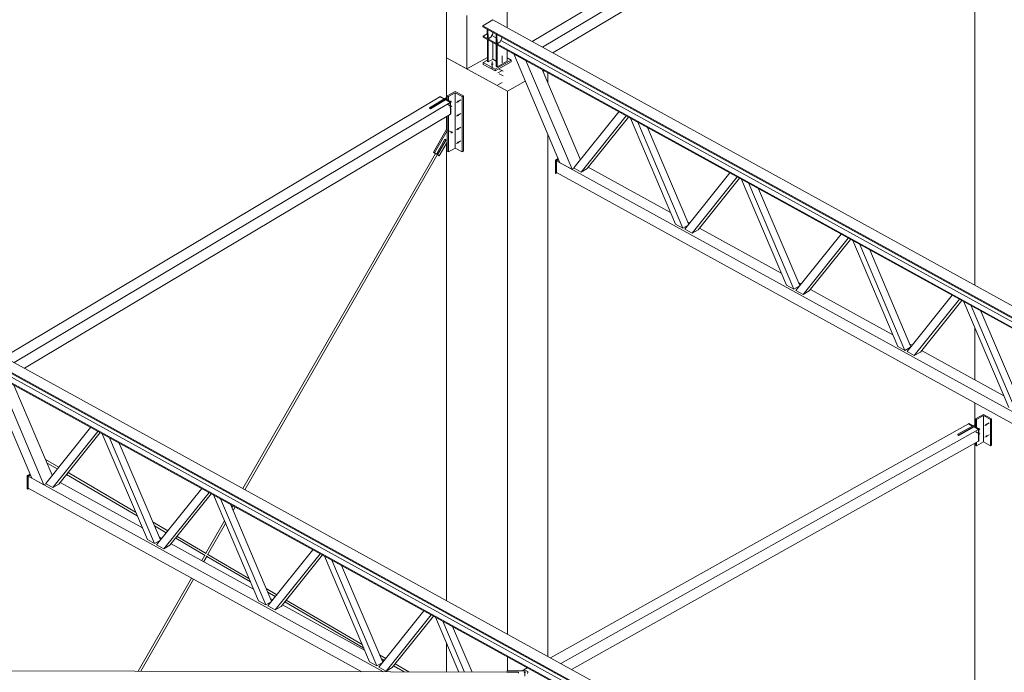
# Model space of a CAD drawing. Header units: millimetres. Extents: x -260 to 160, y -50 to 247.
# Tile 18 of 74: x -223 to -199, y 163 to 179. Entities that reach past the tile are written whole.
import ezdxf

# ---------------------------------------------------------------- set-up
doc = ezdxf.new("R2010")
doc.units = ezdxf.units.MM
doc.linetypes.add('XKITLINE00', pattern=[0])
doc.linetypes.add('XKITLINE02', pattern=[4, 2, -2])
doc.layers.add('Element', color=2, linetype='Continuous', lineweight=0)
doc.layers.add('Śruba', color=3, linetype='Continuous', lineweight=0)

msp = doc.modelspace()

# ---------------------------------------------------------------- hatches: boundary and pattern name
at = {"layer": 'Śruba'}
for points in [[(-211.39, 178.101), (-211.396, 178.102), (-211.402, 178.104), (-211.406, 178.106), (-211.41, 178.109), (-211.413, 178.112), (-211.415, 178.115), (-211.416, 178.119), (-211.415, 178.122), (-211.413, 178.126), (-211.41, 178.129), (-211.406, 178.131), (-211.402, 178.134), (-211.396, 178.135), (-211.39, 178.136), (-211.384, 178.137), (-211.377, 178.136), (-211.371, 178.135), (-211.366, 178.134), (-211.361, 178.131), (-211.357, 178.129), (-211.354, 178.126), (-211.352, 178.122), (-211.352, 178.119), (-211.352, 178.115), (-211.354, 178.112), (-211.357, 178.109), (-211.361, 178.106), (-211.366, 178.104), (-211.371, 178.102), (-211.377, 178.101), (-211.384, 178.101)], [(-212.43, 177.192), (-212.427, 177.195), (-212.424, 177.198), (-212.42, 177.201), (-212.417, 177.202), (-212.414, 177.203), (-212.411, 177.203), (-212.408, 177.202), (-212.406, 177.2), (-212.404, 177.198), (-212.403, 177.195), (-212.402, 177.191), (-212.403, 177.187), (-212.403, 177.182), (-212.405, 177.178), (-212.407, 177.173), (-212.41, 177.169), (-212.413, 177.165), (-212.416, 177.162), (-212.419, 177.16), (-212.423, 177.158), (-212.426, 177.157), (-212.429, 177.158), (-212.432, 177.158), (-212.434, 177.16), (-212.436, 177.163), (-212.437, 177.166), (-212.437, 177.17), (-212.437, 177.174), (-212.436, 177.179), (-212.435, 177.183), (-212.433, 177.187)], [(-212.22, 177.187), (-212.218, 177.183), (-212.217, 177.178), (-212.217, 177.174), (-212.218, 177.17), (-212.219, 177.167), (-212.22, 177.164), (-212.223, 177.163), (-212.225, 177.162), (-212.228, 177.162), (-212.232, 177.162), (-212.235, 177.164), (-212.239, 177.166), (-212.242, 177.169), (-212.245, 177.173), (-212.248, 177.177), (-212.25, 177.182), (-212.251, 177.186), (-212.252, 177.191), (-212.253, 177.195), (-212.252, 177.199), (-212.251, 177.202), (-212.249, 177.204), (-212.247, 177.206), (-212.244, 177.207), (-212.241, 177.207), (-212.238, 177.207), (-212.234, 177.205), (-212.231, 177.203), (-212.228, 177.199), (-212.225, 177.196), (-212.222, 177.192)], [(-212.427, 177.075), (-212.424, 177.078), (-212.421, 177.081), (-212.417, 177.084), (-212.414, 177.086), (-212.41, 177.086), (-212.407, 177.086), (-212.405, 177.085), (-212.402, 177.084), (-212.401, 177.081), (-212.4, 177.078), (-212.399, 177.074), (-212.399, 177.07), (-212.4, 177.065), (-212.402, 177.061), (-212.404, 177.056), (-212.406, 177.052), (-212.409, 177.049), (-212.413, 177.045), (-212.416, 177.043), (-212.42, 177.041), (-212.423, 177.04), (-212.426, 177.041), (-212.429, 177.042), (-212.431, 177.043), (-212.433, 177.046), (-212.434, 177.049), (-212.434, 177.053), (-212.434, 177.057), (-212.433, 177.062), (-212.432, 177.066), (-212.43, 177.07)], [(-212.22, 176.846), (-212.218, 176.841), (-212.217, 176.837), (-212.217, 176.833), (-212.218, 176.829), (-212.219, 176.826), (-212.22, 176.823), (-212.223, 176.821), (-212.225, 176.82), (-212.228, 176.82), (-212.232, 176.821), (-212.235, 176.822), (-212.239, 176.825), (-212.242, 176.828), (-212.245, 176.832), (-212.248, 176.836), (-212.25, 176.84), (-212.251, 176.845), (-212.252, 176.849), (-212.253, 176.853), (-212.252, 176.857), (-212.251, 176.86), (-212.249, 176.863), (-212.247, 176.865), (-212.244, 176.866), (-212.241, 176.866), (-212.238, 176.865), (-212.234, 176.863), (-212.231, 176.861), (-212.228, 176.858), (-212.225, 176.854), (-212.222, 176.85)], [(-212.413, 176.428), (-212.409, 176.433), (-212.405, 176.437), (-212.401, 176.44), (-212.396, 176.443), (-212.392, 176.444), (-212.388, 176.443), (-212.385, 176.442), (-212.382, 176.44), (-212.38, 176.437), (-212.378, 176.432), (-212.378, 176.428), (-212.378, 176.422), (-212.379, 176.416), (-212.381, 176.411), (-212.384, 176.405), (-212.387, 176.4), (-212.391, 176.395), (-212.395, 176.391), (-212.399, 176.388), (-212.404, 176.386), (-212.408, 176.385), (-212.412, 176.385), (-212.416, 176.386), (-212.419, 176.388), (-212.421, 176.392), (-212.422, 176.396), (-212.423, 176.401), (-212.422, 176.406), (-212.421, 176.412), (-212.419, 176.418), (-212.417, 176.423)], [(-212.22, 176.504), (-212.218, 176.5), (-212.217, 176.495), (-212.217, 176.491), (-212.218, 176.487), (-212.219, 176.484), (-212.22, 176.481), (-212.223, 176.48), (-212.225, 176.479), (-212.228, 176.479), (-212.232, 176.479), (-212.235, 176.481), (-212.239, 176.483), (-212.242, 176.486), (-212.245, 176.49), (-212.248, 176.494), (-212.25, 176.499), (-212.251, 176.503), (-212.252, 176.508), (-212.253, 176.512), (-212.252, 176.516), (-212.251, 176.519), (-212.249, 176.521), (-212.247, 176.523), (-212.244, 176.524), (-212.241, 176.524), (-212.238, 176.524), (-212.234, 176.522), (-212.231, 176.52), (-212.228, 176.516), (-212.225, 176.513), (-212.222, 176.509)], [(-212.22, 176.163), (-212.218, 176.158), (-212.217, 176.154), (-212.217, 176.15), (-212.218, 176.146), (-212.219, 176.143), (-212.22, 176.14), (-212.223, 176.138), (-212.225, 176.137), (-212.228, 176.137), (-212.232, 176.138), (-212.235, 176.139), (-212.239, 176.142), (-212.242, 176.145), (-212.245, 176.149), (-212.248, 176.153), (-212.25, 176.157), (-212.251, 176.162), (-212.252, 176.166), (-212.253, 176.17), (-212.252, 176.174), (-212.251, 176.177), (-212.249, 176.18), (-212.247, 176.182), (-212.244, 176.183), (-212.241, 176.183), (-212.238, 176.182), (-212.234, 176.18), (-212.231, 176.178), (-212.228, 176.175), (-212.225, 176.171), (-212.222, 176.167)], [(-199.015, 169.112), (-199.013, 169.108), (-199.012, 169.103), (-199.012, 169.099), (-199.012, 169.095), (-199.013, 169.092), (-199.015, 169.089), (-199.017, 169.088), (-199.02, 169.087), (-199.023, 169.086), (-199.027, 169.087), (-199.03, 169.089), (-199.033, 169.091), (-199.037, 169.094), (-199.04, 169.098), (-199.042, 169.102), (-199.045, 169.107), (-199.046, 169.111), (-199.047, 169.115), (-199.047, 169.12), (-199.047, 169.123), (-199.046, 169.127), (-199.044, 169.129), (-199.042, 169.131), (-199.039, 169.132), (-199.036, 169.132), (-199.033, 169.132), (-199.029, 169.13), (-199.026, 169.127), (-199.022, 169.124), (-199.019, 169.121), (-199.017, 169.117)], [(-199.229, 169.01), (-199.226, 169.014), (-199.223, 169.017), (-199.219, 169.019), (-199.216, 169.021), (-199.213, 169.022), (-199.209, 169.022), (-199.207, 169.021), (-199.204, 169.019), (-199.203, 169.016), (-199.202, 169.013), (-199.201, 169.009), (-199.201, 169.005), (-199.202, 169.001), (-199.204, 168.996), (-199.206, 168.992), (-199.209, 168.988), (-199.212, 168.984), (-199.215, 168.981), (-199.218, 168.978), (-199.222, 168.977), (-199.225, 168.976), (-199.228, 168.976), (-199.231, 168.977), (-199.233, 168.979), (-199.235, 168.981), (-199.236, 168.984), (-199.236, 168.988), (-199.236, 168.992), (-199.235, 168.997), (-199.234, 169.001), (-199.232, 169.006)], [(-199.229, 168.891), (-199.226, 168.895), (-199.223, 168.898), (-199.219, 168.9), (-199.216, 168.902), (-199.213, 168.903), (-199.209, 168.903), (-199.207, 168.902), (-199.204, 168.9), (-199.203, 168.898), (-199.202, 168.894), (-199.201, 168.89), (-199.201, 168.886), (-199.202, 168.882), (-199.204, 168.877), (-199.206, 168.873), (-199.209, 168.869), (-199.212, 168.865), (-199.215, 168.862), (-199.218, 168.86), (-199.222, 168.858), (-199.225, 168.857), (-199.228, 168.857), (-199.231, 168.858), (-199.233, 168.86), (-199.235, 168.862), (-199.236, 168.866), (-199.236, 168.87), (-199.236, 168.874), (-199.235, 168.878), (-199.234, 168.883), (-199.232, 168.887)], [(-199.015, 168.815), (-199.013, 168.811), (-199.012, 168.806), (-199.012, 168.802), (-199.012, 168.798), (-199.013, 168.795), (-199.015, 168.792), (-199.017, 168.791), (-199.02, 168.79), (-199.023, 168.79), (-199.027, 168.79), (-199.03, 168.792), (-199.033, 168.794), (-199.037, 168.797), (-199.04, 168.801), (-199.042, 168.805), (-199.045, 168.81), (-199.046, 168.814), (-199.047, 168.819), (-199.047, 168.823), (-199.047, 168.827), (-199.046, 168.83), (-199.044, 168.832), (-199.042, 168.834), (-199.039, 168.835), (-199.036, 168.835), (-199.033, 168.835), (-199.029, 168.833), (-199.026, 168.831), (-199.022, 168.827), (-199.019, 168.824), (-199.017, 168.82)], [(-210.573, 162.89), (-210.578, 162.891), (-210.582, 162.892), (-210.586, 162.894), (-210.589, 162.896), (-210.592, 162.898), (-210.593, 162.901), (-210.594, 162.904), (-210.593, 162.906), (-210.592, 162.909), (-210.59, 162.912), (-210.587, 162.914), (-210.583, 162.916), (-210.579, 162.917), (-210.574, 162.918), (-210.569, 162.919), (-210.564, 162.919), (-210.559, 162.918), (-210.555, 162.917), (-210.551, 162.915), (-210.548, 162.913), (-210.546, 162.91), (-210.544, 162.908), (-210.544, 162.905), (-210.544, 162.902), (-210.545, 162.899), (-210.548, 162.897), (-210.551, 162.895), (-210.554, 162.893), (-210.559, 162.891), (-210.563, 162.89), (-210.568, 162.89)]]:
    msp.add_hatch(color=256, dxfattribs=at).paths.add_polyline_path(points, flags=17)

# ---------------------------------------------------------------- linework, layer by layer
at = {"layer": 'Element', "linetype": 'XKITLINE00', "lineweight": 0}
for p, q in [((-210.382, 178.682), (-199.49, 185.189)), ((-199.236, 185.05), (-210.128, 178.542)), ((-209.87, 178.4), (-199.228, 184.757)), ((-199.321, 172.59), (-199.321, 184.702)), ((-211.009, 179.027), (-211.009, 179.899)), ((-212.522, 178.279), (-212.522, 179.615)), ((-212.014, 179.336), (-212.014, 178)), ((-211.368, 179.225), (-211.619, 179.075)), ((-211.368, 179.225), (-184.046, 164.178)), ((-211.619, 179.075), (-211.619, 179.051)), ((-211.619, 179.075), (-184.298, 164.028)), ((-211.619, 179.051), (-184.297, 164.004)), ((-211.505, 178.761), (-211.511, 178.992)), ((-211.491, 178.981), (-211.484, 178.75)), ((-211.368, 178.879), (-211.369, 178.914)), ((-211.508, 178.88), (-211.613, 178.818)), ((-211.613, 178.818), (-211.612, 178.794)), ((-211.613, 178.818), (-184.291, 163.77)), ((-211.612, 178.794), (-184.29, 163.747)), ((-211.505, 178.761), (-211.484, 178.75)), ((-211.505, 178.736), (-211.505, 178.735)), ((-211.505, 178.735), (-211.485, 178.724)), ((-211.505, 178.186), (-211.505, 178.735)), ((-211.485, 178.724), (-211.485, 178.724)), ((-211.485, 178.724), (-211.485, 178.175)), ((-211.484, 178.75), (-211.417, 178.79)), ((-211.417, 178.79), (-211.368, 178.879)), ((-211.393, 178.834), (-211.285, 178.774)), ((-211.366, 178.242), (-211.366, 178.659)), ((-211.282, 178.638), (-211.288, 178.869)), ((-211.268, 178.858), (-211.261, 178.627)), ((-211.261, 178.627), (-211.193, 178.668)), ((-211.193, 178.668), (-211.145, 178.756)), ((-211.17, 178.711), (-184.294, 163.909)), ((-211.145, 178.756), (-211.146, 178.791)), ((-211.282, 178.638), (-211.261, 178.627)), ((-211.282, 178.613), (-211.282, 178.613)), ((-211.282, 178.613), (-211.262, 178.601)), ((-211.282, 178.063), (-211.282, 178.613)), ((-211.262, 178.601), (-211.262, 178.601)), ((-211.262, 178.601), (-211.262, 178.052)), ((-211.01, 178.193), (-211.01, 178.463)), ((-212.522, 178.279), (-211, 177.441)), ((-212.522, 177.288), (-212.522, 178.279)), ((-212.014, 178), (-212.522, 178.279)), ((-212.014, 178), (-211.505, 178.285)), ((-211.505, 178.214), (-211.606, 178.157)), ((-211.606, 178.157), (-211.606, 178.11)), ((-211.606, 178.157), (-211.312, 177.995)), ((-211.505, 178.186), (-211.485, 178.175)), ((-211.485, 178.175), (-211.366, 178.242)), ((-211.366, 178.242), (-211.282, 178.196)), ((-211.312, 177.995), (-210.91, 178.221)), ((-210.91, 178.173), (-211.312, 177.948)), ((-211.262, 178.052), (-211.01, 178.193)), ((-211.01, 178.276), (-210.91, 178.221)), ((-210.91, 178.221), (-210.91, 178.173)), ((-210.846, 178.373), (-210.544, 178.206)), ((-210.846, 178.373), (-210.846, 178.373)), ((-210.846, 178.373), (-209.69, 175.654)), ((-210.544, 178.206), (-209.387, 175.488)), ((-210.544, 178.206), (-210.544, 178.206)), ((-211.606, 178.11), (-211.312, 177.948)), ((-211.312, 177.948), (-211.312, 177.995)), ((-211.282, 178.063), (-211.262, 178.052)), ((-209.178, 175.729), (-210.137, 177.982)), ((-210.117, 177.935), (-210.085, 177.953)), ((-211, 177.441), (-210.556, 177.69)), ((-209.994, 177.646), (-209.994, 177.903)), ((-212.507, 177.323), (-212.306, 177.435)), ((-212.306, 177.435), (-212.103, 177.324)), ((-211, 163.862), (-211, 177.441)), ((-223.586, 170.794), (-212.69, 177.303)), ((-212.953, 177.03), (-212.507, 177.296)), ((-212.507, 177.267), (-212.928, 177.016)), ((-212.928, 177.001), (-212.551, 177.226)), ((-212.68, 177.309), (-212.69, 177.303)), ((-212.69, 177.303), (-212.589, 177.247)), ((-212.69, 177.303), (-212.589, 177.247)), ((-212.579, 177.253), (-212.68, 177.309)), ((-212.541, 177.232), (-212.551, 177.226)), ((-212.551, 177.226), (-212.437, 177.163)), ((-212.551, 177.226), (-212.437, 177.163)), ((-212.426, 177.169), (-212.541, 177.232)), ((-212.507, 177.214), (-212.507, 177.323)), ((-212.477, 177.306), (-212.507, 177.323)), ((-212.306, 177.402), (-212.477, 177.306)), ((-212.477, 177.197), (-212.477, 177.306)), ((-212.306, 176.021), (-212.306, 177.402)), ((-212.133, 177.307), (-212.306, 177.402)), ((-212.103, 177.324), (-212.133, 177.307)), ((-212.133, 175.926), (-212.133, 177.307)), ((-212.103, 175.943), (-212.103, 177.324)), ((-212.437, 177.163), (-223.332, 170.654)), ((-212.928, 177.016), (-212.953, 177.03)), ((-212.953, 177.015), (-212.953, 177.03)), ((-212.953, 177.015), (-212.928, 177.001)), ((-212.928, 177.016), (-212.928, 177.001)), ((-212.426, 177.169), (-212.437, 177.163)), ((-212.429, 176.871), (-212.437, 177.163)), ((-212.437, 177.163), (-212.429, 176.871)), ((-212.419, 176.877), (-212.426, 177.169)), ((-209.341, 175.526), (-208.219, 176.926)), ((-223.073, 170.512), (-212.429, 176.871)), ((-212.522, 176.492), (-212.522, 176.815)), ((-212.507, 175.942), (-212.507, 176.824)), ((-212.477, 175.925), (-212.477, 176.842)), ((-212.429, 176.871), (-212.419, 176.877)), ((-209.164, 175.42), (-208.038, 176.826)), ((-207.98, 176.794), (-209.013, 175.505)), ((-206.802, 174.12), (-207.928, 176.765)), ((-212.507, 176.517), (-212.854, 175.914)), ((-212.507, 176.447), (-212.823, 175.897)), ((-206.621, 174.02), (-207.746, 176.665)), ((-206.473, 174.111), (-207.502, 176.531)), ((-217.562, 167.476), (-212.542, 176.227)), ((-212.565, 176.241), (-212.779, 175.87)), ((-212.537, 176.224), (-212.75, 175.852)), ((-212.556, 176.235), (-212.565, 176.241)), ((-212.565, 176.241), (-212.56, 176.238)), ((-212.546, 176.23), (-212.556, 176.235)), ((-212.542, 176.227), (-212.546, 176.23)), ((-212.542, 176.227), (-212.537, 176.224)), ((-212.542, 176.226), (-212.537, 176.224)), ((-209.994, 163.309), (-209.994, 176.37)), ((-212.507, 176.17), (-212.706, 175.824)), ((-212.522, 164.701), (-212.522, 176.145)), ((-212.507, 175.942), (-212.477, 175.925)), ((-212.477, 175.925), (-212.306, 176.021)), ((-212.306, 176.021), (-212.133, 175.926)), ((-212.133, 175.926), (-212.103, 175.943)), ((-217.612, 167.504), (-212.804, 175.884)), ((-212.854, 175.914), (-212.823, 175.897)), ((-212.854, 175.914), (-212.809, 175.886)), ((-212.823, 175.897), (-212.779, 175.87)), ((-212.779, 175.87), (-212.809, 175.886)), ((-212.756, 175.853), (-212.736, 175.841)), ((-212.75, 175.852), (-212.755, 175.855)), ((-212.706, 175.824), (-212.75, 175.852)), ((-212.706, 175.824), (-212.736, 175.841)), ((-209.805, 175.718), (-209.734, 175.758)), ((-209.805, 175.392), (-209.805, 175.718)), ((-209.805, 175.718), (-209.79, 175.71)), ((-209.79, 175.71), (-209.728, 175.745)), ((-209.79, 175.71), (-209.79, 175.383)), ((-209.777, 175.702), (-209.723, 175.733)), ((-209.777, 175.405), (-209.777, 175.702)), ((-209.777, 175.702), (-186.412, 162.834)), ((-209.387, 175.488), (-209.69, 175.654)), ((-209.387, 175.488), (-209.337, 175.516)), ((-209.337, 175.516), (-209.164, 175.42)), ((-209.013, 175.505), (-209.164, 175.42)), ((-208.982, 175.544), (-206.926, 174.412)), ((-209.79, 175.383), (-209.805, 175.392)), ((-209.79, 175.383), (-209.764, 175.398)), ((-209.777, 175.405), (-186.67, 162.679)), ((-206.568, 173.991), (-205.443, 175.397)), ((-206.387, 173.891), (-205.261, 175.297)), ((-205.204, 175.265), (-206.236, 173.976)), ((-204.025, 172.591), (-205.151, 175.236)), ((-203.844, 172.491), (-204.97, 175.136)), ((-203.696, 172.582), (-204.726, 175.002)), ((-206.621, 174.02), (-206.802, 174.12)), ((-206.484, 174.096), (-206.621, 174.02)), ((-206.387, 173.891), (-206.568, 173.991)), ((-206.501, 174.177), (-206.444, 174.146)), ((-206.236, 173.976), (-206.387, 173.891)), ((-206.205, 174.014), (-204.149, 172.882)), ((-203.792, 172.462), (-202.666, 173.867)), ((-203.61, 172.362), (-202.484, 173.767)), ((-202.427, 173.736), (-203.459, 172.446)), ((-201.249, 171.061), (-202.374, 173.707)), ((-201.067, 170.961), (-202.193, 173.607)), ((-200.919, 171.052), (-201.949, 173.472)), ((-203.844, 172.491), (-204.025, 172.591)), ((-203.708, 172.567), (-203.844, 172.491)), ((-203.724, 172.648), (-203.668, 172.617)), ((-203.61, 172.362), (-203.792, 172.462)), ((-203.459, 172.446), (-203.61, 172.362)), ((-203.428, 172.485), (-201.373, 171.353)), ((-201.015, 170.933), (-199.889, 172.338)), ((-200.834, 170.833), (-199.708, 172.238)), ((-199.65, 172.206), (-200.683, 170.917)), ((-198.472, 169.532), (-199.598, 172.177)), ((-198.29, 169.432), (-199.416, 172.077)), ((-198.142, 169.523), (-199.172, 171.943)), ((-199.321, 170.223), (-199.321, 171.528)), ((-224.568, 171.335), (-197.246, 156.288)), ((-224.82, 171.185), (-197.498, 156.138)), ((-224.819, 171.162), (-197.497, 156.114)), ((-201.067, 170.961), (-201.249, 171.061)), ((-200.931, 171.038), (-201.067, 170.961)), ((-200.947, 171.119), (-200.891, 171.088)), ((-224.813, 170.928), (-197.491, 155.88)), ((-224.812, 170.904), (-197.49, 155.857)), ((-224.37, 170.821), (-197.494, 156.019)), ((-200.834, 170.833), (-201.015, 170.933)), ((-200.683, 170.917), (-200.834, 170.833)), ((-200.652, 170.956), (-198.596, 169.824)), ((-222.89, 167.764), (-223.904, 170.147)), ((-222.587, 167.598), (-223.717, 170.252)), ((-222.378, 167.839), (-223.337, 170.092)), ((-199.321, 169.102), (-199.321, 169.647)), ((-199.307, 169.245), (-199.106, 169.358)), ((-199.106, 169.329), (-199.282, 169.231)), ((-199.106, 169.358), (-198.903, 169.246)), ((-199.106, 168.676), (-199.106, 169.329)), ((-198.928, 169.232), (-199.106, 169.329)), ((-209.925, 163.271), (-199.482, 169.124)), ((-199.745, 168.864), (-199.307, 169.11)), ((-199.307, 169.081), (-199.719, 168.85)), ((-199.472, 169.129), (-199.482, 169.124)), ((-199.482, 169.124), (-199.381, 169.068)), ((-199.482, 169.124), (-199.381, 169.068)), ((-199.371, 169.074), (-199.472, 169.129)), ((-199.332, 169.053), (-199.342, 169.047)), ((-199.218, 168.99), (-199.332, 169.053)), ((-199.307, 169.039), (-199.307, 169.245)), ((-199.282, 169.231), (-199.307, 169.245)), ((-199.282, 169.025), (-199.282, 169.231)), ((-198.903, 169.246), (-198.928, 169.232)), ((-198.928, 168.578), (-198.928, 169.232)), ((-198.903, 168.592), (-198.903, 169.246)), ((-222.541, 167.636), (-221.42, 169.036)), ((-222.364, 167.531), (-221.238, 168.936)), ((-221.18, 168.904), (-222.213, 167.615)), ((-220.002, 166.23), (-221.128, 168.875)), ((-209.672, 163.131), (-199.228, 168.984)), ((-199.719, 168.85), (-199.745, 168.864)), ((-199.745, 168.849), (-199.745, 168.864)), ((-199.745, 168.849), (-199.719, 168.836)), ((-199.719, 168.836), (-199.342, 169.047)), ((-199.719, 168.85), (-199.719, 168.836)), ((-199.342, 169.047), (-199.228, 168.984)), ((-199.342, 169.047), (-199.228, 168.984)), ((-199.218, 168.99), (-199.228, 168.984)), ((-199.228, 168.687), (-199.228, 168.984)), ((-199.228, 168.984), (-199.228, 168.687)), ((-199.218, 168.693), (-199.218, 168.99)), ((-219.821, 166.13), (-220.946, 168.775)), ((-219.673, 166.221), (-220.702, 168.641)), ((-209.404, 162.984), (-199.228, 168.687)), ((-199.321, 157.431), (-199.321, 168.635)), ((-199.307, 168.591), (-199.307, 168.643)), ((-199.307, 168.591), (-199.282, 168.578)), ((-199.282, 168.578), (-199.106, 168.676)), ((-199.282, 168.578), (-199.282, 168.657)), ((-199.228, 168.687), (-199.218, 168.693)), ((-199.106, 168.676), (-198.928, 168.578)), ((-198.928, 168.578), (-198.903, 168.592)), ((-222.546, 168.233), (-222.217, 168.04)), ((-222.508, 168.144), (-222.253, 167.995)), ((-223.005, 167.829), (-222.934, 167.868)), ((-223.005, 167.502), (-223.005, 167.829)), ((-223.005, 167.829), (-222.99, 167.82)), ((-222.99, 167.82), (-222.928, 167.855)), ((-222.99, 167.82), (-222.99, 167.494)), ((-222.977, 167.812), (-222.923, 167.843)), ((-222.019, 167.858), (-220.256, 166.827)), ((-221.982, 167.903), (-220.294, 166.915)), ((-222.977, 167.515), (-222.977, 167.812)), ((-222.977, 167.812), (-214.096, 162.921)), ((-222.587, 167.598), (-222.89, 167.764)), ((-222.537, 167.626), (-222.587, 167.598)), ((-222.537, 167.626), (-222.364, 167.531)), ((-222.213, 167.615), (-222.364, 167.531)), ((-222.182, 167.654), (-220.126, 166.522)), ((-222.99, 167.494), (-223.005, 167.502)), ((-222.99, 167.494), (-222.964, 167.508)), ((-222.977, 167.515), (-214.639, 162.923)), ((-219.769, 166.101), (-218.643, 167.507)), ((-219.587, 166.001), (-218.461, 167.407)), ((-218.404, 167.375), (-219.436, 166.086)), ((-217.225, 164.701), (-218.351, 167.346)), ((-217.044, 164.601), (-218.17, 167.246)), ((-216.896, 164.692), (-217.926, 167.112)), ((-217.888, 167.023), (-217.858, 167.075)), ((-217.86, 166.957), (-217.808, 167.047)), ((-219.86, 166.661), (-219.492, 166.446)), ((-218.539, 165.888), (-218.075, 166.697)), ((-218.497, 165.847), (-218.047, 166.631)), ((-219.822, 166.573), (-219.529, 166.401)), ((-219.821, 166.13), (-220.002, 166.23)), ((-219.685, 166.206), (-219.821, 166.13)), ((-219.587, 166.001), (-219.769, 166.101)), ((-219.701, 166.287), (-219.644, 166.256)), ((-219.405, 166.124), (-217.35, 164.992)), ((-219.294, 166.264), (-218.557, 165.833)), ((-219.258, 166.309), (-218.529, 165.882)), ((-219.436, 166.086), (-219.587, 166.001)), ((-218.49, 165.859), (-217.463, 165.258)), ((-216.992, 164.572), (-215.866, 165.977)), ((-216.81, 164.472), (-215.685, 165.877)), ((-218.644, 165.705), (-218.567, 165.839)), ((-218.594, 165.678), (-218.511, 165.823)), ((-218.518, 165.81), (-217.425, 165.17)), ((-215.627, 165.846), (-216.659, 164.556)), ((-214.449, 163.171), (-215.574, 165.817)), ((-214.267, 163.071), (-215.393, 165.717)), ((-214.119, 163.163), (-215.149, 165.582)), ((-220.23, 162.94), (-218.895, 165.267)), ((-220.165, 162.94), (-218.845, 165.24)), ((-217.029, 165.005), (-216.768, 164.852)), ((-216.991, 164.916), (-216.804, 164.807)), ((-217.044, 164.601), (-217.225, 164.701)), ((-216.908, 164.677), (-217.044, 164.601)), ((-216.924, 164.758), (-216.868, 164.727)), ((-216.569, 164.669), (-214.595, 163.514)), ((-216.533, 164.714), (-214.632, 163.602)), ((-216.81, 164.472), (-216.992, 164.572)), ((-216.659, 164.556), (-216.81, 164.472)), ((-216.628, 164.595), (-214.573, 163.463)), ((-214.215, 163.043), (-213.089, 164.448)), ((-214.034, 162.943), (-212.908, 164.348)), ((-212.85, 164.316), (-213.883, 163.027)), ((-212.214, 162.916), (-212.798, 164.288)), ((-212.075, 162.915), (-212.616, 164.188)), ((-211.888, 162.915), (-212.372, 164.053)), ((-212.522, 162.917), (-212.522, 163.639)), ((-214.267, 163.071), (-214.449, 163.171)), ((-214.131, 163.148), (-214.267, 163.071)), ((-214.198, 163.348), (-214.043, 163.258)), ((-214.161, 163.26), (-214.079, 163.213)), ((-214.147, 163.229), (-214.091, 163.198)), ((-211, 162.949), (-211, 163.297)), ((-223.516, 162.95), (-210.729, 162.911)), ((-214.034, 162.943), (-214.215, 163.043)), ((-213.883, 163.027), (-214.034, 162.943)), ((-213.852, 163.066), (-213.586, 162.92)), ((-213.844, 163.075), (-213.579, 162.92)), ((-213.808, 163.12), (-213.465, 162.919)), ((-211.014, 162.918), (-211.012, 162.949)), ((-211.014, 162.912), (-211.014, 162.918)), ((-210.728, 162.917), (-211.014, 162.918)), ((-211.012, 162.949), (-210.53, 162.947)), ((-210.73, 162.892), (-210.728, 162.917)), ((-210.638, 162.948), (-210.507, 163.026)), ((-210.53, 162.947), (-210.496, 162.927)), ((-210.496, 162.927), (-210.499, 162.882)), ((-210.495, 162.897), (-210.496, 162.927))]:
    msp.add_line(p, q, dxfattribs=at)
at = {"layer": 'Śruba', "linetype": 'XKITLINE00', "lineweight": 0}
for p, q in [((-211.384, 178.009), (-211.384, 178.181)), ((-212.498, 177.224), (-212.397, 177.168)), ((-212.164, 177.224), (-212.275, 177.162)), ((-212.495, 177.107), (-212.394, 177.051)), ((-212.164, 176.882), (-212.275, 176.82)), ((-212.497, 176.467), (-212.37, 176.397)), ((-212.164, 176.541), (-212.275, 176.479)), ((-212.164, 176.199), (-212.275, 176.137)), ((-198.962, 169.147), (-199.072, 169.085)), ((-199.295, 169.041), (-199.193, 168.985)), ((-199.295, 168.922), (-199.193, 168.866)), ((-198.962, 168.85), (-199.072, 168.788)), ((-210.569, 162.931), (-210.566, 162.814))]:
    msp.add_line(p, q, dxfattribs=at)
at = {"layer": 'Śruba', "linetype": 'XKITLINE02', "lineweight": 0}
for p, q in [((-211.132, 178.15), (-211.132, 178.322)), ((-211.242, 177.897), (-211.131, 177.959)), ((-211.21, 177.996), (-211.109, 177.94)), ((-211.207, 177.879), (-211.106, 177.823)), ((-211.242, 177.6), (-211.131, 177.662))]:
    msp.add_line(p, q, dxfattribs=at)

doc.saveas('drawing.dxf')
